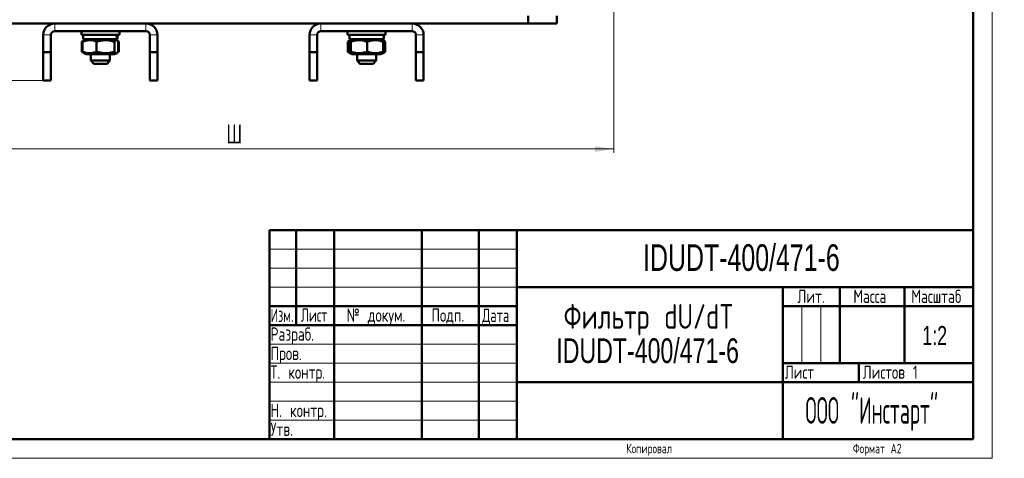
# Model space of a CAD drawing. Header units: millimetres. Extents: x 0 to 846, y 0 to 1188.
# Tile 2 of 4: x 329 to 846, y 0 to 231. Entities that reach past the tile are written whole.
import ezdxf

# ---------------------------------------------------------------- set-up
doc = ezdxf.new("R2010")
doc.units = ezdxf.units.MM
doc.header["$LTSCALE"] = 2
doc.linetypes.add('SLD-Сплошная', pattern=[0])
doc.styles.add('SLDTEXTSTYLE0', font='TXT', dxfattribs={"width": 0.7, "bigfont": 'bigfont'})
doc.styles.add('SLDTEXTSTYLE1', font='TXT', dxfattribs={"width": 0.7})
doc.styles.add('SLDTEXTSTYLE2', font='TXT', dxfattribs={"width": 0.705079, "bigfont": 'bigfont'})
doc.styles.add('SLDTEXTSTYLE3', font='TXT', dxfattribs={"width": 0.648852, "bigfont": 'bigfont'})
doc.styles.add('SLDTEXTSTYLE4', font='TXT', dxfattribs={"width": 0.632021, "bigfont": 'bigfont'})
doc.styles.add('SLDTEXTSTYLE5', font='TXT', dxfattribs={"width": 0.625377, "bigfont": 'bigfont'})
doc.styles.add('SLDTEXTSTYLE6', font='TXT', dxfattribs={"width": 0.516677, "bigfont": 'bigfont'})
doc.dimstyles.new('SLDDIMSTYLE0', dxfattribs={"dimtxt": 10, "dimasz": 10, "dimexe": 0, "dimexo": 0.0625, "dimgap": 2.5, "dimtad": 2, "dimdec": 1, "dimrnd": 1e-09, "dimzin": 12, "dimdsep": 46, "dimtxsty": 'SLDTEXTSTYLE1', "dimsah": 1, "dimcen": 0.09, "dimadec": 0, "dimazin": 3, "dimtfac": 1, "dimtdec": 3, "dimtofl": 0, "dimtmove": 0, "dimatfit": 3, "dimfxl": 1, "dimfrac": 2, "dimtolj": 1, "dimtzin": 12, "dimarcsym": 0})

# ---------------------------------------------------------------- blocks, each defined once
blk = doc.blocks.new('SW_NOTE_0')
at = {"color": 0, "linetype": 'Continuous', "lineweight": 0, "char_height": 13, "attachment_point": 2}
for s, insert, style in [('Фильтр dU/dT', (48.75, 16.71), 'SLDTEXTSTYLE0'), ('IDUDT-400/471-6', (48.25, -1.29), 'SLDTEXTSTYLE1')]:
    blk.add_mtext(s, dxfattribs=dict(at, insert=insert, style=style))
blk = doc.blocks.new('_D')
at = {"color": 7, "linetype": 'SLD-Сплошная', "lineweight": 0}
for p, q in [((241.14, 298.65), (241.14, 160.67)), ((641.14, 298.65), (641.14, 160.67)), ((641.14, 162.67), (241.14, 162.67))]:
    blk.add_line(p, q, dxfattribs=at)
at = {"color": 7, "linetype": 'SLD-Сплошная', "lineweight": 18}
for points in [[(241.14, 162.67), (251.14, 161.13), (251.14, 164.21)], [(641.14, 162.67), (631.14, 164.21), (631.14, 161.13)]]:
    blk.add_solid(points, dxfattribs=at)
at = {"color": 7, "linetype": 'SLD-Сплошная', "lineweight": 18, "insert": (437.23, 175.56), "char_height": 10, "attachment_point": 1, "style": 'SLDTEXTSTYLE0'}
blk.add_mtext('Ш', dxfattribs=at)
blk = doc.blocks.new('_D_1')
at = {"color": 7, "linetype": 'SLD-Сплошная', "lineweight": 0}
for p, q in [((410.67, 667.67), (202.99, 667.67)), ((204.99, 198.67), (204.99, 667.67)), ((340.97, 198.67), (202.99, 198.67))]:
    blk.add_line(p, q, dxfattribs=at)
at = {"color": 7, "linetype": 'SLD-Сплошная', "lineweight": 18}
for points in [[(204.99, 667.67), (203.45, 657.67), (206.52, 657.67)], [(204.99, 198.67), (206.52, 208.67), (203.45, 208.67)]]:
    blk.add_solid(points, dxfattribs=at)
at = {"color": 7, "linetype": 'SLD-Сплошная', "lineweight": 18, "insert": (192.09, 429.97), "char_height": 10, "attachment_point": 1, "rotation": 90, "style": 'SLDTEXTSTYLE0'}
blk.add_mtext('В', dxfattribs=at)

msp = doc.modelspace()

# ---------------------------------------------------------------- linework, layer by layer
at = {"color": 7, "linetype": 'SLD-Сплошная', "lineweight": 18}
for p, q in [((840, 1188), (840, 0)), ((460, 110), (590, 110)), ((460, 100), (590, 100)), ((460, 90), (590, 90)), ((740, 80), (740, 50)), ((750, 80), (750, 50)), ((460, 60), (590, 60)), ((460, 50), (590, 50)), ((460, 40), (590, 40)), ((460, 30), (590, 30)), ((460, 20), (590, 20)), ((0, 0), (840, 0))]:
    msp.add_line(p, q, dxfattribs=at)
at = {"color": 7, "linetype": 'SLD-Сплошная', "lineweight": 50}
for p, q in [((830, 10), (830, 1178)), ((346.99, 228.67), (285.99, 228.67)), ((346.99, 228.67), (394.99, 228.67)), ((486.99, 228.67), (394.99, 228.67)), ((486.99, 228.67), (534.99, 228.67)), ((595.99, 228.67), (534.99, 228.67)), ((595.99, 228.67), (595.99, 232.67)), ((610.99, 228.67), (595.99, 228.67)), ((610.99, 232.67), (610.99, 228.67)), ((346.99, 224.67), (394.99, 224.67)), ((360.99, 224.67), (360.99, 222.67)), ((380.99, 222.67), (380.99, 224.67)), ((486.99, 224.67), (534.99, 224.67)), ((500.99, 224.67), (500.99, 222.67)), ((520.99, 222.67), (520.99, 224.67)), ((340.99, 213.67), (340.99, 222.67)), ((344.99, 213.67), (344.99, 222.67)), ((360.99, 222.67), (380.79, 222.67)), ((361.23, 219.13), (361.96, 219.46)), ((361.71, 219.4), (361.23, 219.13)), ((361.23, 219.13), (361.23, 213.81)), ((361.68, 219.13), (361.68, 213.81)), ((362.31, 219.79), (361.69, 219.43)), ((361.94, 222.67), (361.94, 220.47)), ((361.94, 220.47), (379.72, 220.47)), ((363.49, 220.47), (362.31, 219.79)), ((369.03, 219.13), (369.03, 213.81)), ((378.34, 219.13), (378.34, 213.81)), ((379.66, 219.79), (378.49, 220.47)), ((379.72, 220.47), (379.95, 220.47)), ((380.28, 219.43), (379.74, 219.74)), ((379.95, 220.47), (380.04, 220.47)), ((380.04, 220.47), (380.04, 222.67)), ((380.26, 219.4), (380.75, 219.13)), ((380.29, 219.13), (380.29, 213.81)), ((380.75, 219.13), (380.75, 213.81)), ((380.79, 222.67), (380.99, 222.67)), ((396.99, 222.67), (396.99, 213.67)), ((400.99, 222.67), (400.99, 213.67)), ((480.99, 213.67), (480.99, 222.67)), ((484.99, 213.67), (484.99, 222.67)), ((500.99, 222.67), (520.99, 222.67)), ((501.2, 219.13), (501.2, 213.81)), ((502.45, 219.87), (501.59, 219.37)), ((501.94, 222.67), (501.94, 220.47)), ((501.94, 220.47), (520.03, 220.47)), ((502.31, 219.13), (502.31, 213.81)), ((503.49, 220.47), (502.48, 219.89)), ((502.67, 219.13), (502.67, 213.81)), ((511.34, 219.13), (511.34, 213.81)), ((519.49, 219.89), (518.49, 220.47)), ((519.45, 219.66), (520.77, 219.13)), ((520.4, 219.37), (519.49, 219.89)), ((519.66, 219.13), (519.66, 213.81)), ((520.03, 220.47), (520.04, 220.47)), ((520.04, 220.47), (520.04, 222.67)), ((520.77, 219.13), (520.38, 219.34)), ((520.77, 219.13), (520.77, 213.81)), ((536.99, 222.67), (536.99, 213.67)), ((540.99, 222.67), (540.99, 213.67)), ((340.99, 213.67), (344.99, 213.67)), ((340.99, 198.67), (340.99, 213.67)), ((344.99, 213.67), (344.99, 198.67)), ((361.23, 213.81), (361.71, 213.54)), ((361.92, 213.53), (361.23, 213.81)), ((361.69, 213.51), (362.31, 213.15)), ((362.31, 213.15), (363.49, 212.47)), ((369.49, 212.47), (363.49, 212.47)), ((365.99, 212.47), (365.99, 209.26)), ((378.49, 212.47), (369.49, 212.47)), ((375.99, 209.26), (375.99, 212.47)), ((378.49, 212.47), (379.66, 213.15)), ((379.74, 213.2), (380.28, 213.51)), ((380.75, 213.81), (380.26, 213.54)), ((396.99, 213.67), (400.99, 213.67)), ((396.99, 198.67), (396.99, 213.67)), ((400.99, 213.67), (400.99, 198.67)), ((480.99, 213.67), (484.99, 213.67)), ((480.99, 198.67), (480.99, 213.67)), ((484.99, 213.67), (484.99, 198.67)), ((501.58, 213.57), (502.48, 213.05)), ((502.48, 213.05), (503.49, 212.47)), ((511.26, 212.47), (503.49, 212.47)), ((505.99, 212.47), (505.99, 209.26)), ((518.49, 212.47), (511.26, 212.47)), ((515.99, 209.26), (515.99, 212.47)), ((518.49, 212.47), (519.49, 213.05)), ((520.77, 213.81), (519.45, 213.28)), ((519.49, 213.05), (520.39, 213.57)), ((520.38, 213.6), (520.77, 213.81)), ((536.99, 213.67), (540.99, 213.67)), ((536.99, 198.67), (536.99, 213.67)), ((540.99, 213.67), (540.99, 198.67)), ((365.99, 209.26), (367.49, 207.47)), ((365.99, 209.26), (375.4, 209.26)), ((374.07, 207.47), (367.49, 207.47)), ((374.49, 207.47), (374.07, 207.47)), ((374.49, 207.47), (375.99, 209.26)), ((375.4, 209.26), (375.99, 209.26)), ((505.99, 209.26), (507.49, 207.47)), ((505.99, 209.26), (515.83, 209.26)), ((514.49, 207.47), (507.49, 207.47)), ((514.49, 207.47), (515.99, 209.26)), ((515.83, 209.26), (515.99, 209.26)), ((344.99, 198.67), (340.99, 198.67)), ((400.99, 198.67), (396.99, 198.67)), ((484.99, 198.67), (480.99, 198.67)), ((540.99, 198.67), (536.99, 198.67)), ((460, 120), (830, 120)), ((460, 120), (460, 10)), ((474, 70), (474, 120)), ((494, 120), (494, 10)), ((540, 120), (540, 10)), ((570, 120), (570, 10)), ((590, 120), (590, 10)), ((590, 90), (830, 90)), ((730, 90), (730, 10)), ((760, 90), (760, 50)), ((794, 90), (794, 50)), ((460, 80), (590, 80)), ((730, 80), (830, 80)), ((460, 70), (590, 70)), ((730, 50), (830, 50)), ((770, 50), (770, 40)), ((590, 40), (830, 40)), ((40, 10), (830, 10))]:
    msp.add_line(p, q, dxfattribs=at)
at = {"color": 8, "linetype": 'SLD-Сплошная', "lineweight": 18}
for p, q in [((346.99, 224.67), (346.99, 228.67)), ((394.99, 224.67), (394.99, 228.67)), ((486.99, 224.67), (486.99, 228.67)), ((534.99, 224.67), (534.99, 228.67)), ((344.99, 222.67), (340.99, 222.67)), ((396.99, 222.67), (400.99, 222.67)), ((484.99, 222.67), (480.99, 222.67)), ((536.99, 222.67), (540.99, 222.67))]:
    msp.add_line(p, q, dxfattribs=at)
at = {"color": 7, "linetype": 'SLD-Сплошная', "lineweight": 50}
for centre, radius, start, end in [((346.99, 222.67), 6, 90, 180), ((394.99, 222.67), 6, 0, 90), ((486.99, 222.67), 6, 90, 180), ((534.99, 222.67), 6, 0, 90), ((346.99, 222.67), 2, 90, 180), ((394.99, 222.67), 2, 0, 90), ((486.99, 222.67), 2, 90, 180), ((534.99, 222.67), 2, 0, 90)]:
    msp.add_arc(centre, radius, start, end, dxfattribs=at)
for centre, major_axis, ratio, start_param, end_param in [((370.99, 218.82), (-2.06, 24.85), 0.354576, 4.749367, 4.838422), ((370.99, 222.12), (-2.06, 24.85), 0.354576, 4.616673, 4.705203), ((510.99, 218.82), (0.38, 24.86), 0.363655, 4.784296, 4.873351), ((510.99, 222.12), (0.38, 24.86), 0.363655, 4.688015, 4.740131)]:
    msp.add_ellipse(centre, major_axis=major_axis, ratio=ratio, start_param=start_param, end_param=end_param, dxfattribs=at)
for points, knots in [([(361.68, 219.13), (362, 219.25), (362.63, 219.48), (363.61, 219.73), (364.61, 219.88), (365.85, 219.92), (367.35, 219.72), (368.47, 219.33), (369.03, 219.13)], [0, 0, 0, 0, 0.1320609, 0.2646365, 0.3993726, 0.5351348, 0.7654375, 1, 1, 1, 1]), ([(362.32, 219.75), (362.26, 219.74), (362.05, 219.66), (361.84, 219.36), (361.68, 219.13)], [0, 0, 0, 0, 0.239263, 1, 1, 1, 1]), ([(369.03, 219.13), (369.84, 219.35), (371.47, 219.8), (373.89, 219.96), (376.21, 219.72), (377.62, 219.33), (378.34, 219.13)], [0, 0, 0, 0, 0.264605, 0.534948, 0.765343, 1, 1, 1, 1]), ([(378.34, 219.13), (378.5, 219.34), (378.82, 219.76), (379.32, 219.96), (379.82, 219.75), (380.13, 219.34), (380.29, 219.13)], [0, 0, 0, 0, 0.250577, 0.505884, 0.750308, 1, 1, 1, 1]), ([(501.2, 219.13), (501.38, 219.25), (501.75, 219.48), (502.19, 219.69), (502.45, 219.75), (502.52, 219.77)], [0, 0, 0, 0, 0.417232, 0.836089, 1, 1, 1, 1]), ([(502.31, 219.13), (502.34, 219.34), (502.39, 219.66), (502.45, 219.86), (502.51, 219.93), (502.58, 219.75), (502.64, 219.34), (502.67, 219.13)], [0, 0, 0, 0, 0.250523, 0.377836, 0.505991, 0.750362, 1, 1, 1, 1]), ([(502.67, 219.13), (503.04, 219.25), (503.79, 219.48), (504.95, 219.73), (506.12, 219.88), (507.59, 219.92), (509.36, 219.72), (510.68, 219.33), (511.34, 219.13)], [0, 0, 0, 0, 0.132061, 0.264636, 0.399373, 0.535135, 0.765437, 1, 1, 1, 1]), ([(511.34, 219.13), (512.06, 219.35), (513.52, 219.8), (515.69, 219.96), (517.75, 219.72), (519.02, 219.33), (519.66, 219.13)], [0, 0, 0, 0, 0.264605, 0.534948, 0.765343, 1, 1, 1, 1]), ([(519.66, 219.13), (519.63, 219.35), (519.57, 219.76), (519.52, 219.83), (519.49, 219.86)], [0, 0, 0, 0, 0.533693, 1, 1, 1, 1]), ([(361.68, 213.81), (361.84, 213.59), (362.05, 213.3), (362.27, 213.19), (362.32, 213.16)], [0, 0, 0, 0, 0.762375, 1, 1, 1, 1]), ([(369.03, 213.81), (368.72, 213.69), (368.08, 213.46), (367.1, 213.21), (366.11, 213.06), (364.86, 213.03), (363.36, 213.22), (362.24, 213.61), (361.68, 213.81)], [0, 0, 0, 0, 0.132061, 0.264636, 0.399373, 0.535135, 0.765437, 1, 1, 1, 1]), ([(378.34, 213.81), (377.53, 213.59), (375.9, 213.14), (373.48, 212.98), (371.17, 213.22), (369.75, 213.61), (369.03, 213.81)], [0, 0, 0, 0, 0.264605, 0.534948, 0.765343, 1, 1, 1, 1]), ([(380.29, 213.81), (380.13, 213.6), (379.81, 213.18), (379.31, 212.98), (378.82, 213.19), (378.5, 213.6), (378.34, 213.81)], [0, 0, 0, 0, 0.250577, 0.505884, 0.750308, 1, 1, 1, 1]), ([(502.41, 213.22), (502.33, 213.24), (501.92, 213.32), (501.52, 213.59), (501.2, 213.81)], [0, 0, 0, 0, 0.194798, 1, 1, 1, 1]), ([(502.67, 213.81), (502.64, 213.6), (502.6, 213.28), (502.54, 213.08), (502.47, 213.01), (502.4, 213.19), (502.34, 213.6), (502.31, 213.81)], [0, 0, 0, 0, 0.250523, 0.377836, 0.505991, 0.750362, 1, 1, 1, 1]), ([(511.34, 213.81), (510.97, 213.69), (510.22, 213.46), (509.07, 213.21), (507.89, 213.06), (506.42, 213.03), (504.66, 213.22), (503.34, 213.61), (502.67, 213.81)], [0, 0, 0, 0, 0.132061, 0.264636, 0.399373, 0.535135, 0.765437, 1, 1, 1, 1]), ([(519.66, 213.81), (518.94, 213.59), (517.48, 213.14), (515.32, 212.98), (513.25, 213.22), (511.98, 213.61), (511.34, 213.81)], [0, 0, 0, 0, 0.264605, 0.534948, 0.765343, 1, 1, 1, 1]), ([(519.49, 213.07), (519.52, 213.11), (519.57, 213.19), (519.63, 213.59), (519.66, 213.81)], [0, 0, 0, 0, 0.468241, 1, 1, 1, 1])]:
    msp.add_open_spline(points, degree=3, knots=knots, dxfattribs=at)

# ---------------------------------------------------------------- block references
at = {"color": 7, "linetype": 'Continuous', "lineweight": 0}
msp.add_blockref('SW_NOTE_0', (610.58, 64.39), dxfattribs=at)

# ---------------------------------------------------------------- texts
for s, insert, char_height, attachment_point, style in [('IDUDT-400/471-6', (708.15, 112.55), 14, 2, 'SLDTEXTSTYLE1'), ('Лит.', (744.81, 88.68), 7, 2, 'SLDTEXTSTYLE0'), ('Масса', (775.72, 88.68), 7, 2, 'SLDTEXTSTYLE0'), ('Масштаб', (810.69, 88.68), 7, 2, 'SLDTEXTSTYLE2'), ('Изм.', (466.55, 78.68), 7, 2, 'SLDTEXTSTYLE5'), ('Лист', (483.41, 78.8), 7, 2, 'SLDTEXTSTYLE4'), ('№ докум.', (515.97, 78.8), 7, 2, 'SLDTEXTSTYLE0'), ('Подп.', (553.75, 78.8), 7, 2, 'SLDTEXTSTYLE0'), ('Дата', (578.94, 78.68), 7, 2, 'SLDTEXTSTYLE3'), ('Разраб.', (460.5, 68.8), 7, 1, 'SLDTEXTSTYLE0'), ('1:2', (809.81, 69.57), 10, 2, 'SLDTEXTSTYLE1'), ('Пров.', (460.5, 58.68), 7, 1, 'SLDTEXTSTYLE0'), ('Т. контр.', (460.5, 48.8), 7, 1, 'SLDTEXTSTYLE0'), ('Лист', (731, 48.8), 7, 1, 'SLDTEXTSTYLE0'), ('Листов 1', (772, 48.8), 7, 1, 'SLDTEXTSTYLE0'), ('ООО "Инстарт"', (776.73, 32.16), 14, 2, 'SLDTEXTSTYLE6'), ('Н. контр.', (460.5, 28.68), 7, 1, 'SLDTEXTSTYLE0'), ('Утв.', (460.5, 18.8), 7, 1, 'SLDTEXTSTYLE0'), ('Копировал', (659.61, 7.65), 5, 2, 'SLDTEXTSTYLE0'), ('Формат А2', (779.59, 7.65), 5, 2, 'SLDTEXTSTYLE0')]:
    msp.add_mtext(s, dxfattribs=dict(at, insert=insert, char_height=char_height, attachment_point=attachment_point, style=style))

# ---------------------------------------------------------------- dimensions: what is measured, and where the dimension line sits
at = {"color": 7, "linetype": 'SLD-Сплошная', "lineweight": 18}
dim = msp.add_linear_dim(base=(204.99, 667.67), p1=(340.99, 198.67), p2=(410.69, 667.67), angle=90, text='В', dimstyle='SLDDIMSTYLE0', dxfattribs=at)
dim.commit()
dim.dimension.update_dxf_attribs({"geometry": '_D_1', "text_midpoint": (204.99, 433.17), "dimtype": 160})
dim = msp.add_linear_dim(base=(241.14, 162.67), p1=(641.14, 298.67), p2=(241.14, 298.67), text='Ш', dimstyle='SLDDIMSTYLE0', dxfattribs=at)
dim.commit()
dim.dimension.update_dxf_attribs({"geometry": '_D', "text_midpoint": (441.14, 162.67), "dimtype": 160})

doc.saveas('drawing.dxf')
